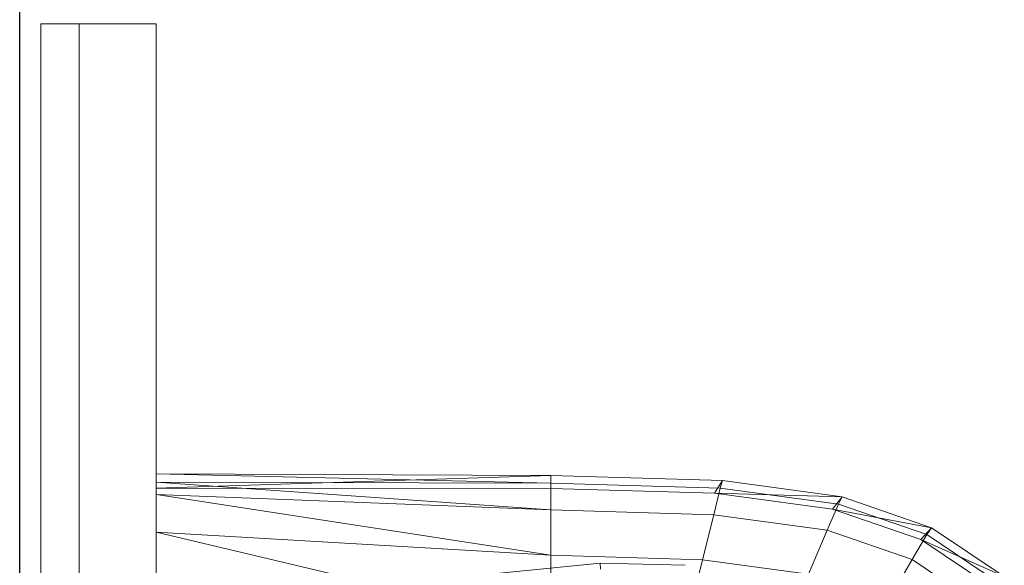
# Model space of a CAD drawing. Header units: metres. Extents: x 391.1 to 430.4, y 12.7 to 28.4.
# Tile 43 of 168: x 401.456 to 401.713, y 26.777 to 26.919. Entities that reach past the tile are written whole.
import ezdxf

# ---------------------------------------------------------------- set-up
doc = ezdxf.new("R2010")
doc.units = ezdxf.units.M
for name, color, linetype, lineweight in [('02_MOBILIARIO', 7, 'Continuous', 18), ('A-DETL-____-MBND', 7, 'Continuous', 18), ('A-GENM-____-OTLN', 7, 'Continuous', 18), ('A-WALL-____-MCUT', 7, 'Continuous', 25), ('A-WALL-____-OTLN', 7, 'Continuous', 25)]:
    doc.layers.add(name, color=color, linetype=linetype, lineweight=lineweight)

# ---------------------------------------------------------------- blocks, each defined once
blk = doc.blocks.new('Family - Rentamans PB-155389-02_PCI_P0')
at = {"layer": 'A-DETL-____-MBND', "color": 253, "true_color": 0xaaaaaa}
for p, q in [((0, 0.36146), (0, 0.36526)), ((0, 0.36526), (0, 0.36308)), ((0.10273, 0.3648), (0, 0.36526)), ((0.10273, 0.36283), (0, 0.36526)), ((0.10273, 0.3648), (0, 0.36146)), ((0.14736, 0.36347), (0.10273, 0.3648)), ((0.10273, 0.36283), (0.10273, 0.3648)), ((0.10273, 0.36479), (0.10273, 0.36141)), ((0, 0.36308), (0, 0.35983)), ((0.10273, 0.36283), (0, 0.36308)), ((0, 0.36308), (0.10273, 0.35585)), ((0.10273, 0.36141), (0, 0.36146)), ((0, 0.36146), (0, 0.00406)), ((0.14679, 0.36152), (0.10273, 0.36283)), ((0.10273, 0.36283), (0.10273, 0.35585)), ((0.14525, 0.36016), (0.10273, 0.36141)), ((0.14508, 0.3546), (0.14679, 0.36152)), ((0.14525, 0.36016), (0.14736, 0.36347)), ((0.14679, 0.36152), (0.14736, 0.36347)), ((0.17751, 0.35738), (0.14679, 0.36152)), ((0.17848, 0.35928), (0.14736, 0.36347)), ((0, 0.35983), (0, 0.35008)), ((0.10273, 0.35585), (0, 0.35983)), ((0, 0.35983), (0.10273, 0.34405)), ((0.17596, 0.35605), (0.14525, 0.36016)), ((0.17848, 0.35928), (0.14525, 0.36016)), ((0.17596, 0.35605), (0.17848, 0.35928)), ((0.17751, 0.35738), (0.17848, 0.35928)), ((0.20176, 0.35121), (0.17848, 0.35928)), ((0.17461, 0.35061), (0.17751, 0.35738)), ((0.2005, 0.34941), (0.17751, 0.35738)), ((0.10273, 0.35585), (0.10273, 0.34405)), ((0.14508, 0.3546), (0.10273, 0.35585)), ((0.14508, 0.3546), (0.1422, 0.34287)), ((0.17461, 0.35061), (0.14508, 0.3546)), ((0.19894, 0.34814), (0.17596, 0.35605)), ((0.20176, 0.35121), (0.17596, 0.35605)), ((0.19894, 0.34814), (0.20176, 0.35121)), ((0.2005, 0.34941), (0.20176, 0.35121)), ((0.22069, 0.33849), (0.20176, 0.35121)), ((0, 0.35008), (0, 0.32734)), ((0.10273, 0.34405), (0, 0.35008)), ((0, 0.35008), (0.10273, 0.32574)), ((0.16971, 0.33917), (0.17461, 0.35061)), ((0.19671, 0.34296), (0.17461, 0.35061)), ((0.19671, 0.34296), (0.2005, 0.34941)), ((0.21918, 0.33686), (0.2005, 0.34941)), ((0.21762, 0.33569), (0.19894, 0.34814)), ((0.22069, 0.33849), (0.19894, 0.34814)), ((0.10273, 0.34405), (0.10273, 0.32574)), ((0.1422, 0.34287), (0.10273, 0.34405)), ((0.07816, 0.33823), (0.11557, 0.34199)), ((0.11557, 0.34199), (0.13769, 0.34144)), ((0.11566, 0.34041), (0.11557, 0.34199)), ((0.1422, 0.34287), (0.13772, 0.3247)), ((0.16971, 0.33917), (0.1422, 0.34287)), ((0.1903, 0.33203), (0.19671, 0.34296)), ((0.21467, 0.33089), (0.19671, 0.34296))]:
    blk.add_line(p, q, dxfattribs=at)
blk = doc.blocks.new('Family - Envans PB-155461-02_PCI_P0')
at = {"layer": 'A-WALL-____-MCUT', "color": 253, "true_color": 0xaaaaaa}
blk.add_line((3.61987, 0), (6.12307, 0), dxfattribs=at)
at = {"layer": 'A-WALL-____-OTLN', "color": 253, "lineweight": 18, "true_color": 0xaaaaaa}
blk.add_line((-0.00093, 0), (6.12307, 0), dxfattribs=at)
at = {"layer": 'A-WALL-____-OTLN', "color": 253, "true_color": 0xaaaaaa}
blk.add_line((0, 0), (6.12307, 0), dxfattribs=at)
blk = doc.blocks.new('Family - LONDR55-XX_ZZ-ARQ-CAA-M3D-Londres55-155345-02_PCI_P0')
at = {"layer": 'A-GENM-____-OTLN', "color": 253, "true_color": 0xaaaaaa}
for p, q in [((0.6, 0.03), (0, 0.03)), ((0, 0.03), (0, 0.01)), ((0, 0.03), (0, 0.01)), ((0.6, 0.03), (0, 0.03)), ((0, 0.01), (0.6, 0.01)), ((0, 0.01), (0.6, 0.01)), ((0.6, 0.01), (0, 0.01)), ((0, 0.01), (0, 0)), ((0, 0), (0, 0.01)), ((0, 0.01), (0.6, 0.01)), ((0, 0), (0.6, 0)), ((0.6, 0), (0, 0))]:
    blk.add_line(p, q, dxfattribs=at)
blk = doc.blocks.new('Family - Mirall PB-155794-02_PCI_P0')
blk.add_blockref('Family - LONDR55-XX_ZZ-ARQ-CAA-M3D-Londres55-155345-02_PCI_P0', (0, 0))
blk = doc.blocks.new('LONDR55-XX_ZZ-ARQ-CAA-M3D-Londres55_ifc-1-02_PCI_P0')
at = {"layer": '02_MOBILIARIO', "color": 253, "lineweight": 18, "true_color": 0xaaaaaa}
blk.add_blockref('Family - Rentamans PB-155389-02_PCI_P0', (401.49193, 26.43532), dxfattribs=at)
at = {"layer": 'A-GENM-____-OTLN', "color": 253, "lineweight": 18, "true_color": 0xaaaaaa, "rotation": 270}
blk.add_blockref('Family - Mirall PB-155794-02_PCI_P0', (401.46193, 26.91762), dxfattribs=at)
at = {"layer": 'A-WALL-____-OTLN', "color": 253, "lineweight": 18, "true_color": 0xaaaaaa, "rotation": 90}
blk.add_blockref('Family - Envans PB-155461-02_PCI_P0', (401.45645, 22.14078), dxfattribs=at)

msp = doc.modelspace()

# ---------------------------------------------------------------- block references
at = {"lineweight": 5}
msp.add_blockref('LONDR55-XX_ZZ-ARQ-CAA-M3D-Londres55_ifc-1-02_PCI_P0', (0, 0), dxfattribs=at)

doc.saveas('drawing.dxf')
